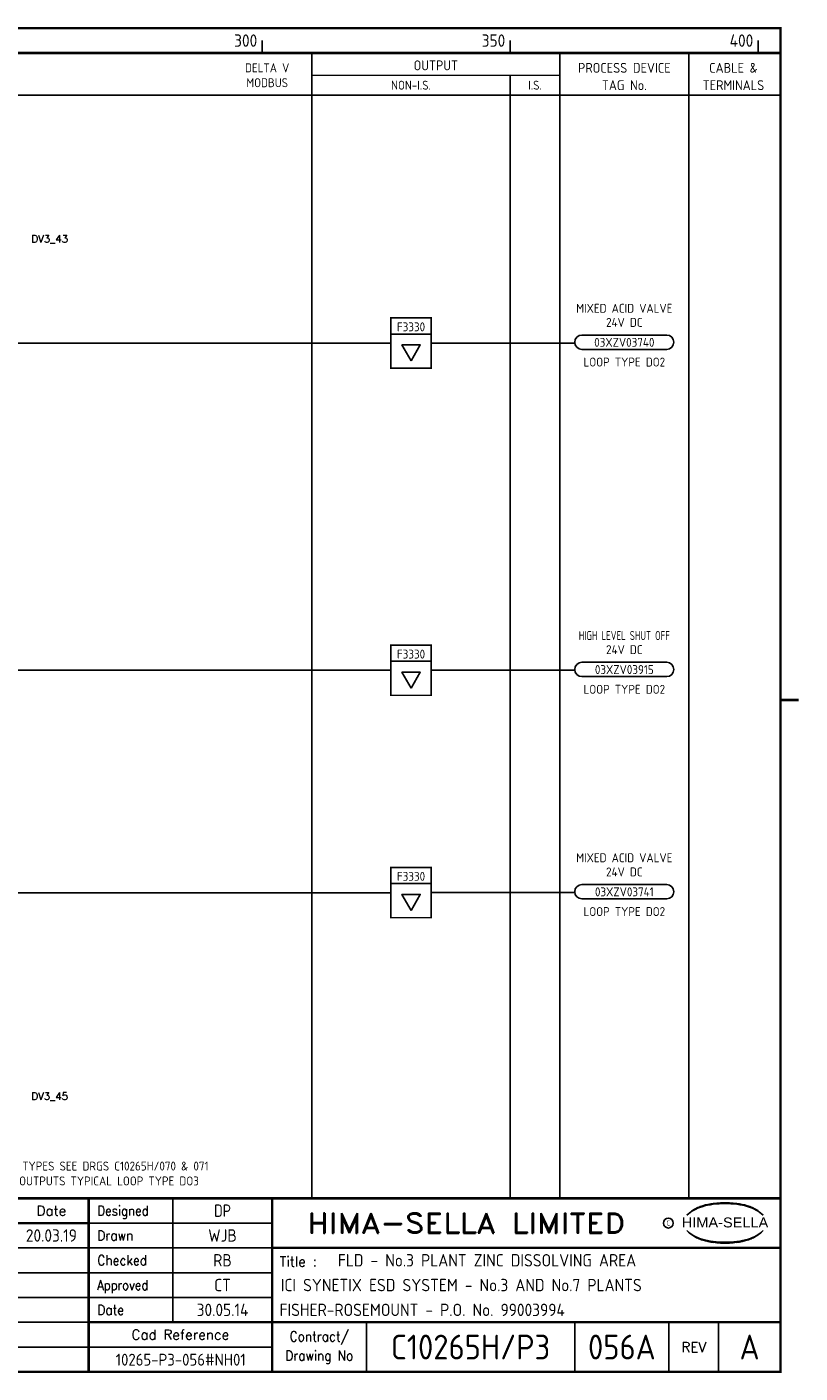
# Model space of a CAD drawing. Extents: x 0 to 408, y 0 to 275.
# Tile 2 of 2: x 253 to 408, y 0 to 272. Entities that reach past the tile are written whole.
import ezdxf
from ezdxf.enums import TextEntityAlignment as Align

# ---------------------------------------------------------------- set-up
doc = ezdxf.new("R2010")
doc.units = 0
doc.header["$LTSCALE"] = 0.25
doc.header["$MEASUREMENT"] = 0
doc.linetypes.add('HIDDEN', pattern=[0.375, 0.25, -0.125])
doc.layers.get('0').update_dxf_attribs({"color": 41, "linetype": 'CONTINUOUS'})
for name, color, linetype in [('00-DRG_FRAME', 3, 'CONTINUOUS'), ('01-DRAW', 7, 'CONTINUOUS'), ('02-TEXT', 2, 'CONTINUOUS'), ('052', 7, 'CONTINUOUS'), ('052-TEXT', 2, 'CONTINUOUS'), ('055', 7, 'CONTINUOUS'), ('055-TEXT', 2, 'CONTINUOUS')]:
    doc.layers.add(name, color=color, linetype=linetype)
doc.styles.add('ARIAL', font='arial.ttf', dxfattribs={"height": 2.5})
doc.styles.add('ISO', font='iso.shx')
doc.styles.add('ROMAND', font='ROMAND')
doc.styles.add('ROMANS', font='romans.shx')

# ---------------------------------------------------------------- blocks, each defined once
blk = doc.blocks.new('A3-TITLE')
at = {"style": 'ISO'}
blk.add_attdef('TITLE_1', (315.25, 21.75), '', height=2.5, dxfattribs=at)
for tag, p in [('DRGNO', (372.5, 3)), ('REV.', (398.25, 3))]:
    blk.add_attdef(tag, text='', height=5, dxfattribs=at).set_placement(p, align=Align.CENTER)
blk = doc.blocks.new('A3-CONTRACT')
at = {"style": 'ISO'}
for tag, height, p in [('SCALE', 2.5, (106.86, 31.75)), ('DIMS', 2.5, (106.86, 26.75)), ('CONTRACT', 5, (342, 3)), ('CAD-REF', 2.5, (282, 1.75))]:
    blk.add_attdef(tag, text='', height=height, dxfattribs=at).set_placement(p, align=Align.CENTER)
for tag, p in [('TITLE_2', (303.75, 16.75)), ('TITLE_3', (303.5, 11.75))]:
    blk.add_attdef(tag, p, '', height=2.5, dxfattribs=at)
blk = doc.blocks.new('A3-REVA')
at = {"style": 'ISO'}
for tag, p in [('DESIGNED', (292, 31.75)), ('A', (117.7, 26.75)), ('DES', (127.7, 26.75)), ('DRN', (137.7, 26.75)), ('CHKD', (147.7, 26.75)), ('APPD', (157.7, 26.75)), ('DATE', (258, 26.75)), ('DRAWN', (292, 26.75)), ('CHECKED', (292, 21.75)), ('APPD', (292, 16.75)), ('DATE', (292, 11.75))]:
    blk.add_attdef(tag, text='', height=2.5, dxfattribs=at).set_placement(p, align=Align.CENTER)
blk.add_attdef('DESCRIPTION', (164.7, 26.75), '', height=2.5, dxfattribs=at)

msp = doc.modelspace()

# ---------------------------------------------------------------- linework, layer by layer
at = {"layer": '00-DRG_FRAME'}
for p, q in [((300, 266.5), (300, 269)), ((350, 266.5), (350, 269)), ((400, 266.5), (400, 269)), ((282, 35.5), (282, 10.5)), ((265, 30.5), (302, 30.5)), ((302, 25.5), (112.7, 25.5)), ((112.7, 20.5), (302, 20.5)), ((302, 15.5), (112.7, 15.5)), ((112.7, 10.5), (265, 10.5)), ((321, 10.5), (321, 0.5)), ((363, 10.5), (363, 0.5)), ((382, 0.5), (382, 10.5)), ((392, 10.5), (392, 0.5)), ((302, 5.5), (112.7, 5.5))]:
    msp.add_line(p, q, dxfattribs=at)
at = {"layer": '00-DRG_FRAME', "const_width": 0.5}
msp.add_lwpolyline([(14.5, 0.5), (404.5, 0.5), (404.5, 271.5), (14.5, 271.5)], close=True, dxfattribs=at)
at = {"layer": '00-DRG_FRAME'}
for points, const_width in [([(14.5, 266.5), (404.5, 266.5)], 0.5), ([(310, 266.5), (310, 35.5)], 0.3), ([(360, 266.5), (360, 35.5)], 0.3), ([(386, 266.5), (386, 35.5)], 0.3), ([(310, 262), (360, 262)], 0.3), ([(14.5, 258), (404.5, 258)], 0.3), ([(404.5, 136), (408.18, 136)], 0.5), ([(404.5, 35.5), (14.5, 35.5)], 0.5), ([(265, 35.5), (265, 0.5)], 0.5), ([(302, 0.5), (302, 35.5)], 0.5), ([(265, 30.5), (72.5, 30.5)], 0.5), ([(404.5, 25.5), (302, 25.5)], 0.5), ([(265, 10.5), (404.5, 10.5)], 0.5)]:
    msp.add_lwpolyline(points, dxfattribs=dict(at, const_width=const_width))
at = {"layer": '00-DRG_FRAME', "linetype": 'HIDDEN', "ltscale": 20, "const_width": 0.3}
msp.add_lwpolyline([(350, 262), (350, 35.5)], dxfattribs=at)
at = {"layer": '00-DRG_FRAME', "color": 3}
msp.add_circle((381.88, 30.5), 1, dxfattribs=at)
for centre, radius, start, end in [((390.6, 26.83), 7.24, 106.0532, 133.5024), ((390.11, 28.1), 5.98, 122.244, 131.6154), ((389.75, 28.78), 5.21, 111.8206, 122.8668), ((391.78, 24.7), 9.76, 107.5931, 113.9452), ((393.1, 18.5), 15.94, 89.2698, 106.3911), ((392.1, 23.52), 10.99, 96.0146, 107.3203), ((393.29, 16.31), 18.28, 92.8917, 97.3734), ((393.24, 18.86), 15.73, 89.7805, 93.1738), ((393.36, 18.86), 15.73, 86.8262, 90.2195), ((393.51, 18.5), 15.94, 73.6089, 90.7302), ((393.31, 16.31), 18.28, 82.6266, 87.1083), ((394.51, 23.52), 10.99, 72.6797, 83.9854), ((394.83, 24.7), 9.76, 66.0548, 72.4069), ((396, 26.83), 7.24, 46.4976, 73.9468), ((396.85, 28.78), 5.21, 57.1332, 68.1794), ((396.49, 28.1), 5.98, 48.3846, 57.756), ((390.88, 27.01), 7.3, 130.419, 136.057), ((395.73, 27.01), 7.3, 43.943, 49.581), ((390.88, 34.04), 7.3, 223.943, 229.581), ((390.6, 34.23), 7.24, 226.4976, 253.9468), ((390.11, 32.96), 5.98, 228.3846, 237.756), ((389.75, 32.28), 5.21, 237.1332, 248.1794), ((391.78, 36.36), 9.76, 246.0548, 252.4069), ((393.1, 42.56), 15.94, 253.6089, 270.7302), ((393.51, 42.56), 15.94, 269.2698, 286.3911), ((394.83, 36.36), 9.76, 287.5931, 293.9452), ((396, 34.23), 7.24, 286.0532, 313.5024), ((396.85, 32.28), 5.21, 291.8206, 302.8668), ((396.49, 32.96), 5.98, 302.244, 311.6154), ((395.73, 34.04), 7.3, 310.419, 316.057), ((392.1, 37.54), 10.99, 252.6797, 263.9854), ((393.29, 44.75), 18.28, 262.6266, 267.1083), ((393.24, 42.19), 15.73, 266.8262, 270.2195), ((393.36, 42.19), 15.73, 269.7805, 273.1738), ((393.31, 44.75), 18.28, 272.8917, 277.3734), ((394.51, 37.54), 10.99, 276.0146, 287.3203)]:
    msp.add_arc(centre, radius, start, end, dxfattribs=at)
at = {"layer": '01-DRAW'}
for p, q in [((334.05, 208), (363.01, 208)), ((120, 142), (325.95, 142)), ((334.05, 142), (363.01, 142)), ((334.05, 142), (363.01, 142)), ((209.68, 97.09), (325.95, 97.09)), ((334.05, 97.17), (363.01, 97.17))]:
    msp.add_line(p, q, dxfattribs=at)
at = {"layer": '052'}
for p, q in [((325.95, 209.8), (334.05, 209.8)), ((364.45, 209.6), (381.55, 209.6)), ((364.45, 206.72), (381.55, 206.72)), ((325.95, 143.8), (334.05, 143.8)), ((364.45, 143.6), (381.55, 143.6)), ((364.45, 140.72), (381.55, 140.72)), ((325.95, 98.97), (334.05, 98.97)), ((364.45, 98.78), (381.55, 98.78)), ((364.45, 95.89), (381.55, 95.89))]:
    msp.add_line(p, q, dxfattribs=at)
at = {"layer": '052', "const_width": 0.315}
for points in [[(325.95, 202.94), (334.05, 202.94), (334.05, 213.06), (325.95, 213.06)], [(325.95, 136.94), (334.05, 136.94), (334.05, 147.06), (325.95, 147.06)], [(325.95, 92.11), (334.05, 92.11), (334.05, 102.23), (325.95, 102.23)]]:
    msp.add_lwpolyline(points, close=True, dxfattribs=at)
at = {"layer": '052'}
for points in [[(330, 204.4), (331.85, 207.61), (328.15, 207.61)], [(330, 138.4), (331.85, 141.61), (328.15, 141.61)], [(330, 93.57), (331.85, 96.78), (328.15, 96.78)]]:
    msp.add_lwpolyline(points, close=True, dxfattribs=at)
for centre, start, end in [((364.45, 208.16), 90, 270), ((381.55, 208.16), 270, 90), ((364.45, 142.16), 90, 270), ((381.55, 142.16), 270, 90), ((364.45, 97.33), 90, 270), ((381.55, 97.33), 270, 90)]:
    msp.add_arc(centre, 1.44, start, end, dxfattribs=at)
at = {"layer": '055'}
msp.add_line((210.76, 208), (325.95, 208), dxfattribs=at)

# ---------------------------------------------------------------- block references
ref = msp.add_blockref('A3-CONTRACT', (0, 0))
ref.add_attrib('SCALE', 'N/A', dxfattribs={"height": 2.5, "style": 'ISO'}).set_placement((106.86, 31.75), align=Align.CENTER)
ref.add_attrib('DIMS', 'N/A', dxfattribs={"height": 2.5, "style": 'ISO'}).set_placement((106.86, 26.75), align=Align.CENTER)
ref.add_attrib('CAD-REF', '10265-P3-056#NH01', dxfattribs={"height": 2.4, "style": 'ISO'}).set_placement((283.57, 1.75), align=Align.CENTER)
ref.add_attrib('TITLE_2', 'ICI SYNETIX ESD SYSTEM - No.3 AND No.7 PLANTS', (303.75, 16.75), dxfattribs={"height": 2.5, "style": 'ISO'})
ref.add_attrib('TITLE_3', 'FISHER-ROSEMOUNT - P.O. No. 99003994', (303.5, 11.75), dxfattribs={"height": 2.5, "style": 'ISO'})
ref.add_attrib('CONTRACT', 'C10265H/P3', dxfattribs={"height": 5, "style": 'ISO'}).set_placement((342, 3), align=Align.CENTER)
at = {"layer": '055-TEXT'}
ref = msp.add_blockref('A3-REVA', (0, 0), dxfattribs=at)
ref.add_attrib('DESIGNED', 'DP', dxfattribs={"layer": '0', "height": 2.5, "style": 'ISO', "width": 0.9}).set_placement((292, 31.75), align=Align.CENTER)
ref.add_attrib('DRAWN', 'WJB', dxfattribs={"layer": '0', "height": 2.5, "style": 'ISO'}).set_placement((292, 26.75), align=Align.CENTER)
ref.add_attrib('CHECKED', 'RB', dxfattribs={"layer": '0', "height": 2.5, "style": 'ISO'}).set_placement((292, 21.75), align=Align.CENTER)
ref.add_attrib('APPD', 'CT', dxfattribs={"layer": '0', "height": 2.5, "style": 'ISO'}).set_placement((292, 16.75), align=Align.CENTER)
ref.add_attrib('A', 'A', dxfattribs={"layer": '0', "height": 2.5, "style": 'ISO'}).set_placement((117.7, 26.75), align=Align.CENTER)
ref.add_attrib('APPD', 'MDI', dxfattribs={"layer": '0', "height": 2.5, "style": 'ISO'}).set_placement((157.7, 26.75), align=Align.CENTER)
ref.add_attrib('DESCRIPTION', 'MODS TO 3 PLANT ESD SYSTEM AS PER C10265033V', (164.7, 26.75), dxfattribs={"layer": '0', "height": 2.5, "style": 'ISO', "width": 0.85})
ref.add_attrib('DATE', '20.03.19', dxfattribs={"layer": '0', "height": 2.5, "style": 'ISO'}).set_placement((257.5, 26.75), align=Align.CENTER)
ref.add_attrib('DATE', '30.05.14', dxfattribs={"layer": '0', "height": 2.5, "style": 'ISO'}).set_placement((292, 11.75), align=Align.CENTER)
msp.add_blockref('A3-TITLE', (0, 0), dxfattribs=at).add_auto_attribs({'TITLE_1': 'FLD - No.3 PLANT ZINC DISSOLVING AREA', 'DRGNO': '056A', 'REV.': 'A'})

# ---------------------------------------------------------------- texts
at = {"layer": '00-DRG_FRAME', "style": 'ISO'}
for s, p in [('300', (299, 267.75)), ('350', (349, 267.75)), ('400', (399, 267.75))]:
    msp.add_text(s, height=2.5, dxfattribs=at).set_placement(p, align=Align.RIGHT)
for s, height, p in [('DELTA V', 1.8, (301, 263.5)), ('OUTPUT', 2, (335, 264)), ('PROCESS DEVICE', 2, (373, 263.5)), ('CABLE &', 2, (395, 263.5)), ('MODBUS', 1.8, (301, 260.5)), ('NON-I.S.', 1.8, (330, 260)), ('I.S.', 1.8, (355, 260)), ('TAG No.', 2, (373, 260)), ('TERMINALS', 2, (395, 260))]:
    msp.add_text(s, height=height, dxfattribs=at).set_placement(p, align=Align.MIDDLE)
at = {"layer": '00-DRG_FRAME', "color": 4, "style": 'ROMAND'}
msp.add_text('Date', height=2, dxfattribs=at).set_placement((257.5, 32), align=Align.CENTER)
for s, width, p in [('Designed', 0.87, (266.75, 32)), ('Drawn', 0.9, (266.75, 27)), ('Checked', 0.9, (266.75, 22)), ('Approved', 0.85, (266.75, 17)), ('Date', 0.9, (266.75, 12))]:
    msp.add_text(s, height=2, dxfattribs=dict(at, width=width)).set_placement(p)
at = {"layer": '00-DRG_FRAME', "style": 'ROMAND', "width": 1.15}
msp.add_text('HIMA-SELLA LIMITED', height=4, dxfattribs=at).set_placement((341.1, 30.5), align=Align.MIDDLE)
at = {"layer": '00-DRG_FRAME', "color": 3, "style": 'ISO', "width": 0.9}
msp.add_text('C', height=1, dxfattribs=at).set_placement((381.84, 30), align=Align.CENTER)
at = {"layer": '00-DRG_FRAME', "style": 'ARIAL', "width": 1.05}
msp.add_text('HIMA-SELLA', height=2, dxfattribs=at).set_placement((393.3, 29.63), align=Align.CENTER)
at = {"layer": '00-DRG_FRAME', "color": 4, "style": 'ROMAND'}
msp.add_text('Title :', height=2, dxfattribs=at).set_placement((303.5, 21.75))
for s, p in [('Cad Reference', (283.5, 8)), ('REV', (387, 5.5))]:
    msp.add_text(s, height=2, dxfattribs=at).set_placement(p, align=Align.MIDDLE)
at = {"layer": '00-DRG_FRAME', "color": 4, "style": 'ROMAND', "width": 0.9}
for s, p in [('Contract/', (311.5, 7.5)), ('Drawing No', (311.5, 3.5))]:
    msp.add_text(s, height=2, dxfattribs=at).set_placement(p, align=Align.MIDDLE)
at = {"layer": '02-TEXT', "style": 'ISO'}
for s, p in [('FOR TYPICAL LOOP TYPES SEE DRGS C10265H/070 & 071', (231, 42)), ('ALL ANNUNCIATOR OUTPUTS TYPICAL LOOP TYPE DO3', (231, 39))]:
    msp.add_text(s, height=1.8, dxfattribs=at).set_placement(p, align=Align.MIDDLE_LEFT)
at = {"layer": '052-TEXT', "style": 'ISO'}
for s, p in [('MIXED ACID VALVE', (373, 215)), ('24V DC', (373, 212.16)), ('03XZV03740', (373, 208.14)), ('LOOP TYPE DO2', (373, 204.16)), ('24V DC', (373, 146.16)), ('03XZV03915', (373, 142.14)), ('LOOP TYPE DO2', (373, 138.16)), ('MIXED ACID VALVE', (373, 104.18)), ('24V DC', (373, 101.33)), ('03XZV03741', (373, 97.31)), ('LOOP TYPE DO2', (373, 93.33))]:
    msp.add_text(s, height=1.8, dxfattribs=at).set_placement(p, align=Align.MIDDLE)
for p in [(330, 210.36), (330, 144.36), (330, 99.53)]:
    msp.add_text('F3330', height=1.8, dxfattribs=at).set_placement(p, align=Align.CENTER)
at = {"layer": '052-TEXT', "style": 'ISO', "width": 0.8}
msp.add_text('HIGH LEVEL SHUT OFF', height=1.8, dxfattribs=at).set_placement((373, 149), align=Align.MIDDLE)
at = {"layer": '055-TEXT', "style": 'ROMANS'}
for s, p in [('DV3_43', (253.46, 229.03)), ('DV3_45', (253.46, 56.09))]:
    msp.add_text(s, height=1.5, dxfattribs=at).set_placement(p, align=Align.MIDDLE_LEFT)

doc.saveas('drawing.dxf')
